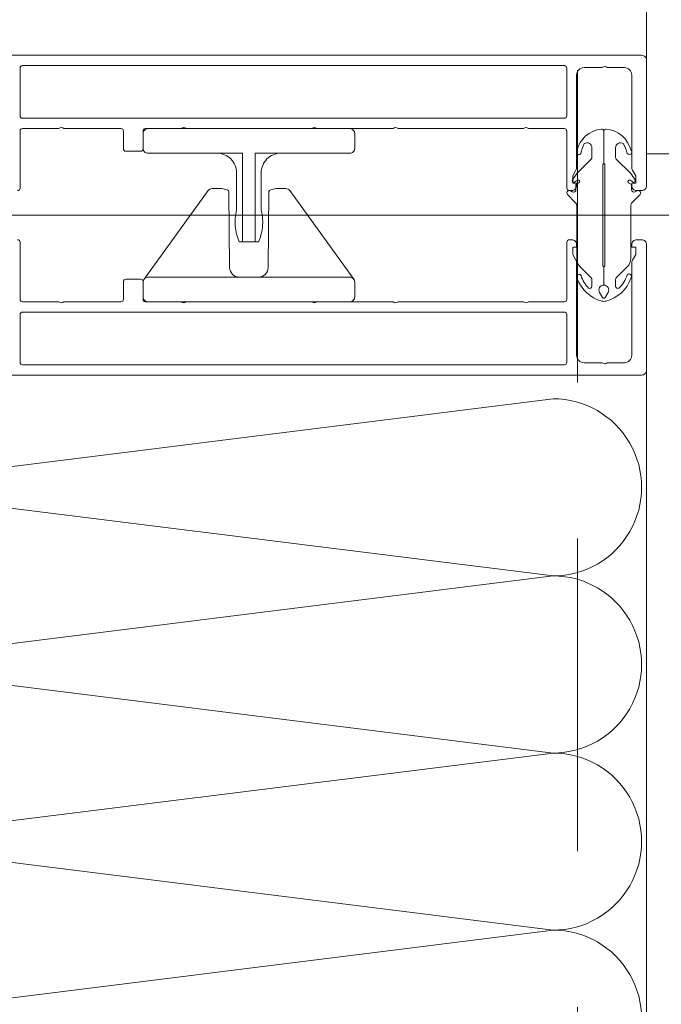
# Model space of a CAD drawing. Header units: millimetres. Extents: x 213386 to 506888, y 183055 to 450952.
# Tile 86 of 256: x 373143 to 373274, y 296197 to 296397. Entities that reach past the tile are written whole.
import ezdxf

# ---------------------------------------------------------------- set-up
doc = ezdxf.new("R2010")
doc.units = ezdxf.units.MM
doc.linetypes.add('ČÁRKOVANÁ', pattern=[19.05, 12.7, -6.35])
doc.layers.add('FASÁDA DETAILNÍ', color=255, linetype='Continuous', lineweight=0)
doc.layers.add('NOVA', color=255, linetype='Continuous', lineweight=0)

# ---------------------------------------------------------------- blocks, each defined once
blk = doc.blocks.new('236134_0100_s_v')
for points in [[(22.8, -23), (22.8, -5), (42, -5, 0.414214), (43, -4), (43, -1, 0.414214), (42, 0), (1, 0, 0.414214), (0, -1), (0, -4, 0.414214), (1, -5), (20.2, -5), (20.2, -23)], [(15, -5, -0.414214), (19, -9), (19, -16.57, 0.165764), (19.53, -23), (23.47, -23, 0.165764), (24, -16.57), (24, -9, -0.414214), (28, -5)]]:
    blk.add_lwpolyline(points, format="xyb")
blk = doc.blocks.new('236134_0200_s_v')
for points in [[(19.58, 5, -0.41166), (17.58, 6.98), (17.45, 22.25, 0.344217), (17.07, 22.73), (16, 23), (14, 23, 0.240828), (13.19, 22.59), (0.19, 4.59)], [(23.42, 5, 0.41166), (25.42, 6.98), (25.55, 22.25, -0.344217), (25.93, 22.73), (27, 23), (29, 23, -0.240828), (29.81, 22.59), (42.81, 4.59)]]:
    blk.add_lwpolyline(points, format="xyb")
blk.add_lwpolyline([(42, 5), (1, 5, 0.414214), (0, 4), (0, 1, 0.414214), (1, 0), (42, 0, 0.414214), (43, 1), (43, 4, 0.414214)], format="xyb", close=True)
blk = doc.blocks.new('244748_a')
blk.add_lwpolyline([(8.32, -1.69, 0.082248), (6.34, -0.9, -1.09695), (6.94, -0.1, -0.315353), (11.26, -5.15, -0.480529), (10.87, -5.64), (4.27, -5.64), (4.08, -5.45), (-16.53, -5.45), (-16.72, -5.64), (-20.43, -5.64, 0.574019), (-21.93, -4.78), (-22.99, -5.4, 0.524827), (-22.99, -5.9), (-21.93, -6.52, 0.574021), (-20.43, -5.66), (-16.72, -5.66), (-16.53, -5.85), (4.08, -5.85), (4.27, -5.66), (10.87, -5.66, -0.480529), (11.26, -6.15, -0.326229), (6.88, -11.09, -1.09695), (6.28, -10.3, 0.081457), (8.32, -9.61, 0.599203), (7.48, -8.05), (5.52, -8.05, 0.198965), (5.17, -8.2), (2.22, -11.15), (0.93, -12.01, -0.738038), (0.51, -11.62), (0.87, -11, 1), (0.35, -10.7), (0, -11.3), (-0.98, -11.3, 0.619205), (-1.45, -12.06), (-1.28, -12.43, -0.808139), (-2.04, -13.04), (-3.63, -11.44, 0.198906), (-4.34, -11.15), (-14.99, -11.15, -0.198936), (-16.76, -10.42), (-18.98, -8.2, 0.198942), (-19.33, -8.05), (-20.67, -8.05, 0.500217), (-21.09, -8.73, 0.122037), (-18.5, -10.27, -1.093735), (-19.1, -11.07, -0.240768), (-23.7, -6.07, -0.106226), (-23.7, -5.23, -0.256232), (-19, -0.13, -1.093735), (-18.4, -0.92, 0.116856), (-21.09, -2.57, 0.500217), (-20.67, -3.25), (-19.33, -3.25, 0.198942), (-18.98, -3.1), (-16.75, -0.88, -0.198936), (-14.99, -0.15), (-4.34, -0.15, 0.198907), (-3.63, 0.14), (-2.04, 1.74, -0.808139), (-1.28, 1.13), (-1.45, 0.76, 0.619205), (-0.98, 0), (0, 0), (0.35, -0.6, 1), (0.87, -0.3), (0.51, 0.32, -0.738038), (0.93, 0.71), (2.22, -0.15), (5.17, -3.1, 0.198965), (5.52, -3.25), (7.48, -3.25, 0.599203)], format="xyb", close=True)
blk = doc.blocks.new('*U4002')
for points in [[(0, 0, 0.414243), (0.1, 0.1), (0, 0.9, -1.0001), (0.2, 0.9), (0.1, 0.1, 0.414228), (0.2, 0, 0.414228)], [(0.2, 0, 0.414243), (0.3, 0.1), (0.2, 0.9, -1.0001), (0.4, 0.9), (0.3, 0.1, 0.414228), (0.4, 0, 0.414228)], [(0.4, 0, 0.414243), (0.5, 0.1), (0.4, 0.9, -1.0001), (0.6, 0.9), (0.5, 0.1, 0.414228), (0.6, 0, 0.414228)], [(0.6, 0, 0.414243), (0.7, 0.1), (0.6, 0.9, -1.0001), (0.8, 0.9), (0.7, 0.1, 0.414228), (0.8, 0, 0.414228)]]:
    blk.add_lwpolyline(points, format="xyb")

msp = doc.modelspace()

# ---------------------------------------------------------------- linework, layer by layer
at = {"layer": 'FASÁDA DETAILNÍ'}
for p, q in [((373270.64, 298275.65), (373270.64, 296388.65)), ((373016.69, 296357.15), (373384.93, 296357.15)), ((373016.69, 296357.15), (373384.93, 296357.15))]:
    msp.add_line(p, q, dxfattribs=at)
at = {"layer": 'FASÁDA DETAILNÍ', "color": 7, "linetype": 'ČÁRKOVANÁ', "ltscale": 5}
msp.add_lwpolyline([(399396.64, 284512.15), (373256.64, 284512.15), (373256.64, 307752.15), (399396.64, 307752.15)], close=True, dxfattribs=at)
at = {"layer": 'FASÁDA DETAILNÍ'}
for points in [[(373142.84, 296362.15, 0.414214), (373143.34, 296362.65), (373143.34, 296374.25, -0.414214), (373143.84, 296374.75), (373151.24, 296374.75, -0.399985), (373152.24, 296374.75), (373163.84, 296374.75, -0.414214), (373164.34, 296374.25), (373164.34, 296370.65, 0.414214), (373164.84, 296370.15), (373167.84, 296370.15, 0.414214), (373168.34, 296370.65), (373168.34, 296374.25, -0.414214), (373168.84, 296374.75), (373176.14, 296374.75, -0.38324), (373177.14, 296374.75), (373202.64, 296374.75, -0.38324), (373203.64, 296374.75), (373219.14, 296374.75, -0.38324), (373220.14, 296374.75), (373245.64, 296374.75, -0.38324), (373246.64, 296374.75), (373253.94, 296374.75, -0.414214), (373254.44, 296374.25), (373254.44, 296362.65, 0.414214), (373254.94, 296362.15), (373255.44, 296362.15, 0.414214), (373256.44, 296363.15), (373256.44, 296363.65), (373255.64, 296363.65), (373255.64, 296365.15), (373256.3, 296366.31, 0.116937), (373256.44, 296366.81), (373256.44, 296385.66, -0.414232), (373257.94, 296387.16), (373261.65, 296387.16, -0.399985), (373262.65, 296387.16), (373266.14, 296387.16, -0.414232), (373267.64, 296385.66), (373267.64, 296366.81, 0.116937), (373267.77, 296366.31), (373268.44, 296365.15), (373268.44, 296363.65), (373267.64, 296363.65), (373267.64, 296363.15, 0.414214), (373268.64, 296362.15), (373269.64, 296362.15, 0.414214), (373270.64, 296363.15), (373270.64, 296388.65, 0.414214), (373269.64, 296389.65), (373269.64, 296389.65), (373121.14, 296389.65, 0.414214)], [(373142.84, 296362.15, 0.414214), (373143.34, 296362.65), (373143.34, 296374.25, -0.414214), (373143.84, 296374.75), (373151.24, 296374.75, -0.399985), (373152.24, 296374.75), (373163.84, 296374.75, -0.414214), (373164.34, 296374.25), (373164.34, 296370.65, 0.414214), (373164.84, 296370.15), (373167.84, 296370.15, 0.414214), (373168.34, 296370.65), (373168.34, 296374.25, -0.414214), (373168.84, 296374.75), (373176.14, 296374.75, -0.38324), (373177.14, 296374.75), (373202.64, 296374.75, -0.38324), (373203.64, 296374.75), (373219.14, 296374.75, -0.38324), (373220.14, 296374.75), (373245.64, 296374.75, -0.38324), (373246.64, 296374.75), (373253.94, 296374.75, -0.414214), (373254.44, 296374.25), (373254.44, 296362.65, 0.414214), (373254.94, 296362.15), (373255.44, 296362.15, 0.414214), (373256.44, 296363.15), (373256.44, 296363.65), (373255.64, 296363.65), (373255.64, 296365.15), (373256.3, 296366.31, 0.116937), (373256.44, 296366.81), (373256.44, 296385.66, -0.414232), (373257.94, 296387.16), (373261.65, 296387.16, -0.399985), (373262.65, 296387.16), (373266.14, 296387.16, -0.414232), (373267.64, 296385.66), (373267.64, 296366.81, 0.116937), (373267.77, 296366.31), (373268.44, 296365.15), (373268.44, 296363.65), (373267.64, 296363.65), (373267.64, 296363.15, 0.414214), (373268.64, 296362.15), (373269.64, 296362.15, 0.414214), (373270.64, 296363.15), (373270.64, 296388.65, 0.414214), (373269.64, 296389.65), (373269.64, 296389.65), (373121.14, 296389.65, 0.414214)], [(373142.84, 296352.15, -0.414214), (373143.34, 296351.65), (373143.34, 296340.05, 0.414214), (373143.84, 296339.55), (373151.24, 296339.55, 0.399985), (373152.24, 296339.55), (373163.84, 296339.55, 0.414214), (373164.34, 296340.05), (373164.34, 296343.65, -0.414214), (373164.84, 296344.15), (373167.84, 296344.15, -0.414214), (373168.34, 296343.65), (373168.34, 296340.05, 0.414214), (373168.84, 296339.55), (373176.14, 296339.55, 0.38324), (373177.14, 296339.55), (373202.64, 296339.55, 0.38324), (373203.64, 296339.55), (373219.14, 296339.55, 0.38324), (373220.14, 296339.55), (373245.64, 296339.55, 0.38324), (373246.64, 296339.55), (373253.94, 296339.55, 0.414214), (373254.44, 296340.05), (373254.44, 296351.65, -0.414214), (373254.94, 296352.15), (373255.44, 296352.15, -0.414214), (373256.44, 296351.15), (373256.44, 296350.65), (373255.64, 296350.65), (373255.64, 296349.15), (373256.3, 296348, -0.116937), (373256.44, 296347.5), (373256.44, 296328.65, 0.414232), (373257.94, 296327.15), (373261.65, 296327.15, 0.399985), (373262.65, 296327.15), (373266.14, 296327.15, 0.414232), (373267.64, 296328.65), (373267.64, 296347.5, -0.116937), (373267.77, 296348), (373268.44, 296349.15), (373268.44, 296350.65), (373267.64, 296350.65), (373267.64, 296351.15, -0.414214), (373268.64, 296352.15), (373269.64, 296352.15, -0.414214), (373270.64, 296351.15), (373270.64, 296325.65, -0.414214), (373269.64, 296324.65), (373269.64, 296324.65), (373121.14, 296324.65, -0.414214)], [(373142.84, 296352.15, -0.414214), (373143.34, 296351.65), (373143.34, 296340.05, 0.414214), (373143.84, 296339.55), (373151.24, 296339.55, 0.399985), (373152.24, 296339.55), (373163.84, 296339.55, 0.414214), (373164.34, 296340.05), (373164.34, 296343.65, -0.414214), (373164.84, 296344.15), (373167.84, 296344.15, -0.414214), (373168.34, 296343.65), (373168.34, 296340.05, 0.414214), (373168.84, 296339.55), (373176.14, 296339.55, 0.38324), (373177.14, 296339.55), (373202.64, 296339.55, 0.38324), (373203.64, 296339.55), (373219.14, 296339.55, 0.38324), (373220.14, 296339.55), (373245.64, 296339.55, 0.38324), (373246.64, 296339.55), (373253.94, 296339.55, 0.414214), (373254.44, 296340.05), (373254.44, 296351.65, -0.414214), (373254.94, 296352.15), (373255.44, 296352.15, -0.414214), (373256.44, 296351.15), (373256.44, 296350.65), (373255.64, 296350.65), (373255.64, 296349.15), (373256.3, 296348, -0.116937), (373256.44, 296347.5), (373256.44, 296328.65, 0.414232), (373257.94, 296327.15), (373261.65, 296327.15, 0.399985), (373262.65, 296327.15), (373266.14, 296327.15, 0.414232), (373267.64, 296328.65), (373267.64, 296347.5, -0.116937), (373267.77, 296348), (373268.44, 296349.15), (373268.44, 296350.65), (373267.64, 296350.65), (373267.64, 296351.15, -0.414214), (373268.64, 296352.15), (373269.64, 296352.15, -0.414214), (373270.64, 296351.15), (373270.64, 296325.65, -0.414214), (373269.64, 296324.65), (373269.64, 296324.65), (373121.14, 296324.65, -0.414214)]]:
    msp.add_lwpolyline(points, format="xyb", dxfattribs=at)
for points in [[(373143.84, 296387.55), (373253.94, 296387.55, -0.414214), (373254.44, 296387.05), (373254.44, 296377.35, -0.414214), (373253.94, 296376.85), (373143.84, 296376.85, -0.414214), (373143.34, 296377.35), (373143.34, 296387.05, -0.414214), (373143.84, 296387.55)], [(373143.84, 296387.55), (373253.94, 296387.55, -0.414214), (373254.44, 296387.05), (373254.44, 296377.35, -0.414214), (373253.94, 296376.85), (373143.84, 296376.85, -0.414214), (373143.34, 296377.35), (373143.34, 296387.05, -0.414214), (373143.84, 296387.55)], [(373143.84, 296326.75), (373253.94, 296326.75, 0.414214), (373254.44, 296327.25), (373254.44, 296336.95, 0.414214), (373253.94, 296337.45), (373143.84, 296337.45, 0.414214), (373143.34, 296336.95), (373143.34, 296327.25, 0.414214), (373143.84, 296326.75)], [(373143.84, 296326.75), (373253.94, 296326.75, 0.414214), (373254.44, 296327.25), (373254.44, 296336.95, 0.414214), (373253.94, 296337.45), (373143.84, 296337.45, 0.414214), (373143.34, 296336.95), (373143.34, 296327.25, 0.414214), (373143.84, 296326.75)]]:
    msp.add_lwpolyline(points, format="xyb", close=True, dxfattribs=at)
msp.add_lwpolyline([(373270.64, 295938.65), (373270.64, 296325.65)], dxfattribs=at)
at = {"layer": 'NOVA'}
msp.add_line((373576.64, 296369.65), (373270.64, 296369.65), dxfattribs=at)

# ---------------------------------------------------------------- block references
at = {"layer": 'FASÁDA DETAILNÍ'}
for name, p in [('236134_0100_s_v', (373168.34, 296374.75)), ('236134_0100_s_v', (373168.34, 296374.75)), ('236134_0200_s_v', (373168.34, 296339.55)), ('236134_0200_s_v', (373168.34, 296339.55))]:
    msp.add_blockref(name, p, dxfattribs=at)
at = {"layer": 'FASÁDA DETAILNÍ', "xscale": -1, "rotation": 270}
msp.add_blockref('244748_a', (373267.6, 296363.38), dxfattribs=at)
msp.add_blockref('244748_a', (373267.6, 296363.38), dxfattribs=at)
at = {"layer": 'FASÁDA DETAILNÍ', "xscale": 179.9999932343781, "yscale": 179.9999932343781, "zscale": 179.9999932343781, "rotation": 270}
msp.add_blockref('*U4002', (373089.64, 296319.83), dxfattribs=at)
msp.add_blockref('*U4002', (373089.64, 296319.83), dxfattribs=at)

doc.saveas('drawing.dxf')
